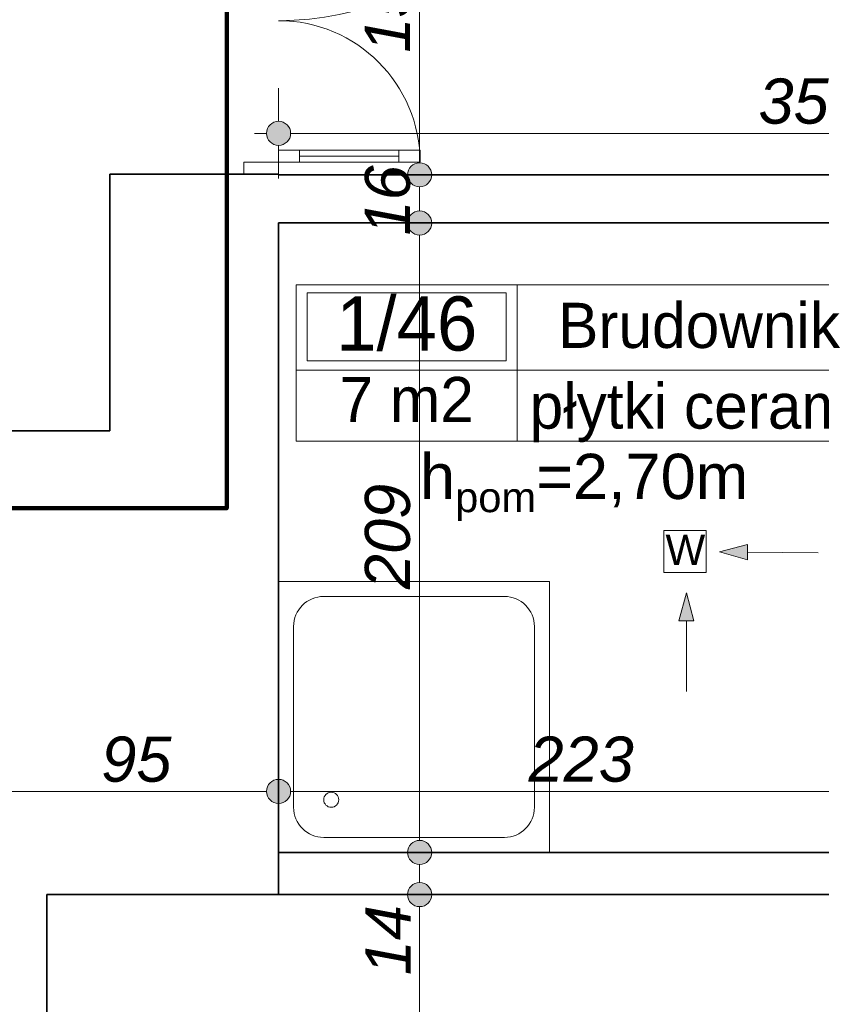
# Model space of a CAD drawing. Header units: millimetres. Extents: x -50073 to 84772, y -78870 to -35317.
# Tile 87 of 125: x 27995 to 30657, y -53005 to -49736. Entities that reach past the tile are written whole.
import ezdxf
from ezdxf.enums import TextEntityAlignment as Align

# ---------------------------------------------------------------- set-up
doc = ezdxf.new("R2010")
doc.units = ezdxf.units.MM
doc.header["$MEASUREMENT"] = 0
for name, color, linetype, lineweight in [('0_Nr_pióra__3', 7, 'Continuous', 20), ('Drzwi ArchiCAD_Nr_pióra__1', 7, 'Continuous', 0), ('Instalacje - Went_Klim_Nr_pióra__42', 150, 'Continuous', 13), ('Konstrukcja - Ściany zew_Nr_pióra__6', 7, 'Continuous', 35), ('Metryczki pomieszczeń ArchiCADa_Nr_pióra__1', 7, 'Continuous', 0), ('Wymiarowanie - Ogólne_Nr_pióra__82', 114, 'Continuous', 13)]:
    doc.layers.add(name, color=color, linetype=linetype, lineweight=lineweight)
doc.layers.add('Elementy modelu - Strefy', color=7, linetype='Continuous')
doc.layers.add('Wymiarowanie - Ogólne', color=7, linetype='Continuous')
doc.layers.add('Wnętrze - Umeblowanie_Nr_pióra__234', color=7, linetype='Continuous', lineweight=0, true_color=0x9f9f9f)
doc.styles.add('GENERATED_STYLE_1', font='txt')
doc.styles.add('GENERATED_STYLE_2', font='txt')
doc.styles.add('GENERATED_STYLE_3', font='txt')
doc.styles.add('GENERATED_STYLE_4', font='txt')
doc.dimstyles.new('GENERATED_STYLE__1', dxfattribs={"dimtxt": 150, "dimasz": 152, "dimexe": 0.18, "dimexo": 0, "dimgap": 0.09, "dimtad": 1, "dimlfac": 0.1, "dimzin": 0, "dimdsep": 46, "dimtxsty": 'GENERATED_STYLE_3', "dimblk": 'ARROWHEAD_11', "dimblk1": 'ARROWHEAD_11', "dimblk2": 'ARROWHEAD_11', "dimcen": 0.09, "dimclrd": 114, "dimclre": 114, "dimclrt": 114, "dimazin": 0, "dimtfac": 1, "dimtdec": 4, "dimtmove": 0, "dimatfit": 3, "dimfxl": 1, "dimtolj": 1, "dimtzin": 0, "dimarcsym": 0})
doc.dimstyles.new('GENERATED_STYLE__2', dxfattribs={"dimtxt": 150, "dimasz": 152, "dimexe": 0.18, "dimexo": 0, "dimgap": 0.09, "dimtad": 1, "dimtih": 1, "dimtoh": 1, "dimlfac": 0.1, "dimzin": 0, "dimdsep": 46, "dimtxsty": 'GENERATED_STYLE_3', "dimblk": 'ARROWHEAD_11', "dimblk1": 'ARROWHEAD_11', "dimblk2": 'ARROWHEAD_11', "dimcen": 0.09, "dimclrd": 114, "dimclre": 114, "dimclrt": 114, "dimazin": 0, "dimtfac": 1, "dimtdec": 4, "dimtmove": 0, "dimatfit": 3, "dimfxl": 1, "dimtolj": 1, "dimtzin": 0, "dimarcsym": 0})
doc.dimstyles.new('GENERATED_STYLE__3', dxfattribs={"dimtxt": 150, "dimasz": 152, "dimexe": 0.18, "dimexo": 0, "dimgap": 0.09, "dimtad": 1, "dimlfac": 0.1, "dimzin": 0, "dimdsep": 46, "dimtxsty": 'GENERATED_STYLE_3', "dimblk": 'ARROWHEAD_11', "dimblk1": 'ARROWHEAD_11', "dimblk2": 'ARROWHEAD_11', "dimcen": 0.09, "dimclrd": 114, "dimclre": 114, "dimclrt": 114, "dimazin": 0, "dimtfac": 1, "dimtdec": 4, "dimtmove": 2, "dimatfit": 3, "dimfxl": 1, "dimtolj": 1, "dimtzin": 0, "dimarcsym": 0})

# ---------------------------------------------------------------- blocks, each defined once
blk = doc.blocks.new('Brudownik_1_46_46', base_point=(29647.3, -50899.4))
at = {"layer": 'Metryczki pomieszczeń ArchiCADa_Nr_pióra__1', "linetype": 'Continuous'}
for p, q in [((28913.3, -50616.5), (30855.5, -50616.5)), ((28913.3, -51135.1), (28913.3, -50616.5)), ((29647.3, -50616.5), (29647.3, -51135.1)), ((30855.5, -50616.5), (30855.5, -51135.1)), ((28950, -50642.5), (29610.6, -50642.5)), ((28950, -50868.8), (28950, -50642.5)), ((29610.6, -50642.5), (29610.6, -50868.8)), ((29610.6, -50868.8), (28950, -50868.8)), ((28913.3, -50899.4), (30855.5, -50899.4)), ((30855.5, -51135.1), (28913.3, -51135.1))]:
    blk.add_line(p, q, dxfattribs=at)
at = {"layer": 'Metryczki pomieszczeń ArchiCADa_Nr_pióra__1'}
for tag, height, style, p in [('ROOM_NUMBER', 180, 'GENERATED_STYLE_2', (29280.3, -50744.5)), ('ROOM_NAME', 150, 'GENERATED_STYLE_1', (30251.4, -50750.6)), ('ROOM_CALC_AREA', 150, 'GENERATED_STYLE_1', (29280.3, -50996.9)), ('floor_f', 150, 'GENERATED_STYLE_1', (30251.4, -51018.5))]:
    blk.add_attdef(tag, text='', height=height, dxfattribs=dict(at, style=style)).set_placement(p, align=Align.MIDDLE_CENTER)
blk = doc.blocks.new('*D77')
at = {"layer": 'Wymiarowanie - Ogólne_Nr_pióra__82', "linetype": 'Continuous'}
for points in [[(-1771.8, -51100.7), (-1774.8, -51085.4), (-1783.5, -51072.4), (-1796.5, -51063.7), (-1811.8, -51060.7), (-1827.1, -51063.7), (-1840.1, -51072.4), (-1848.7, -51085.4), (-1851.8, -51100.7), (-1848.7, -51116), (-1840.1, -51129), (-1827.1, -51137.6), (-1811.8, -51140.7), (-1796.5, -51137.6), (-1783.5, -51129), (-1774.8, -51116)], [(-1771.8, -55791.4), (-1774.8, -55776.1), (-1783.5, -55763.1), (-1796.5, -55754.4), (-1811.8, -55751.4), (-1827.1, -55754.4), (-1840.1, -55763.1), (-1848.7, -55776.1), (-1851.8, -55791.4), (-1848.7, -55806.7), (-1840.1, -55819.7), (-1827.1, -55828.3), (-1811.8, -55831.4), (-1796.5, -55828.3), (-1783.5, -55819.7), (-1774.8, -55806.7)]]:
    blk.add_hatch(color=256, dxfattribs=at).paths.add_polyline_path(points)
for p, q in [((-1851.8, -51100.7), (-1961.8, -51100.7)), ((-1661.8, -51100.7), (-1771.8, -51100.7)), ((-1811.8, -55751.4), (-1811.8, -51140.7)), ((-1851.8, -55791.4), (-1961.8, -55791.4)), ((-1661.8, -55791.4), (-1771.8, -55791.4))]:
    blk.add_line(p, q, dxfattribs=at)
for centre in [(-1811.8, -51100.7), (-1811.8, -55791.4)]:
    blk.add_circle(centre, 40, dxfattribs=at)
at = {"layer": 'Wymiarowanie - Ogólne_Nr_pióra__82', "insert": (-1841.8, -53616.8), "char_height": 150, "attachment_point": 7, "rotation": 90, "style": 'GENERATED_STYLE_3'}
blk.add_mtext('\\A1;{\\fArial|b0|i1|c238|p38;469}', dxfattribs=at)
blk = doc.blocks.new('ARROWHEAD_11')
at = {"color": 0, "linetype": 'Continuous', "lineweight": 0}
blk.add_line((0, 0), (-1, 0), dxfattribs=at)
at = {"color": 0, "linetype": 'Continuous', "lineweight": 0, "const_width": 0.25, "flags": 128}
blk.add_lwpolyline([(-0.125, 0, 1), (0.125, 0, 1)], format="xyb", close=True, dxfattribs=at)
blk = doc.blocks.new('*D78')
at = {"layer": 'Wymiarowanie - Ogólne_Nr_pióra__82', "linetype": 'Continuous'}
for points in [[(-1771.8, -50249), (-1774.8, -50233.7), (-1783.5, -50220.7), (-1796.5, -50212), (-1811.8, -50209), (-1827.1, -50212), (-1840.1, -50220.7), (-1848.7, -50233.7), (-1851.8, -50249), (-1848.7, -50264.3), (-1840.1, -50277.3), (-1827.1, -50285.9), (-1811.8, -50289), (-1796.5, -50285.9), (-1783.5, -50277.3), (-1774.8, -50264.3)], [(-1771.8, -51100.7), (-1774.8, -51085.4), (-1783.5, -51072.4), (-1796.5, -51063.7), (-1811.8, -51060.7), (-1827.1, -51063.7), (-1840.1, -51072.4), (-1848.7, -51085.4), (-1851.8, -51100.7), (-1848.7, -51116), (-1840.1, -51129), (-1827.1, -51137.6), (-1811.8, -51140.7), (-1796.5, -51137.6), (-1783.5, -51129), (-1774.8, -51116)]]:
    blk.add_hatch(color=256, dxfattribs=at).paths.add_polyline_path(points)
for p, q in [((-1851.8, -50249), (-1961.8, -50249)), ((-1661.8, -50249), (-1771.8, -50249)), ((-1811.8, -51060.7), (-1811.8, -50289)), ((-1851.8, -51100.7), (-1961.8, -51100.7)), ((-1661.8, -51100.7), (-1771.8, -51100.7))]:
    blk.add_line(p, q, dxfattribs=at)
for centre in [(-1811.8, -50249), (-1811.8, -51100.7)]:
    blk.add_circle(centre, 40, dxfattribs=at)
at = {"layer": 'Wymiarowanie - Ogólne_Nr_pióra__82', "insert": (-1841.8, -50788.7), "char_height": 150, "attachment_point": 7, "rotation": 90, "style": 'GENERATED_STYLE_3'}
blk.add_mtext('\\A1;{\\fArial|b0|i1|c238|p38;85}', dxfattribs=at)
blk = doc.blocks.new('*D79')
at = {"layer": 'Wymiarowanie - Ogólne_Nr_pióra__82', "linetype": 'Continuous'}
for points in [[(-1771.8, -48699), (-1774.8, -48683.7), (-1783.5, -48670.7), (-1796.5, -48662), (-1811.8, -48659), (-1827.1, -48662), (-1840.1, -48670.7), (-1848.7, -48683.7), (-1851.8, -48699), (-1848.7, -48714.3), (-1840.1, -48727.3), (-1827.1, -48735.9), (-1811.8, -48739), (-1796.5, -48735.9), (-1783.5, -48727.3), (-1774.8, -48714.3)], [(-1771.8, -50249), (-1774.8, -50233.7), (-1783.5, -50220.7), (-1796.5, -50212), (-1811.8, -50209), (-1827.1, -50212), (-1840.1, -50220.7), (-1848.7, -50233.7), (-1851.8, -50249), (-1848.7, -50264.3), (-1840.1, -50277.3), (-1827.1, -50285.9), (-1811.8, -50289), (-1796.5, -50285.9), (-1783.5, -50277.3), (-1774.8, -50264.3)]]:
    blk.add_hatch(color=256, dxfattribs=at).paths.add_polyline_path(points)
for p, q in [((-1851.8, -48699), (-1961.8, -48699)), ((-1661.8, -48699), (-1771.8, -48699)), ((-1811.8, -50209), (-1811.8, -48739)), ((-1851.8, -50249), (-1961.8, -50249)), ((-1661.8, -50249), (-1771.8, -50249))]:
    blk.add_line(p, q, dxfattribs=at)
for centre in [(-1811.8, -48699), (-1811.8, -50249)]:
    blk.add_circle(centre, 40, dxfattribs=at)
at = {"layer": 'Wymiarowanie - Ogólne_Nr_pióra__82', "insert": (-1841.8, -49644.7), "char_height": 150, "attachment_point": 7, "rotation": 90, "style": 'GENERATED_STYLE_3'}
blk.add_mtext('\\A1;{\\fArial|b0|i1|c238|p38;155}', dxfattribs=at)
blk = doc.blocks.new('*D142')
at = {"layer": 'Wymiarowanie - Ogólne_Nr_pióra__82', "linetype": 'Continuous'}
for points in [[(27064.6, -39363), (27061.6, -39347.7), (27052.9, -39334.7), (27039.9, -39326), (27024.6, -39323), (27009.3, -39326), (26996.3, -39334.7), (26987.6, -39347.7), (26984.6, -39363), (26987.6, -39378.3), (26996.3, -39391.3), (27009.3, -39399.9), (27024.6, -39403), (27039.9, -39399.9), (27052.9, -39391.3), (27061.6, -39378.3)], [(28334.6, -39363), (28331.6, -39347.7), (28322.9, -39334.7), (28309.9, -39326), (28294.6, -39323), (28279.3, -39326), (28266.3, -39334.7), (28257.6, -39347.7), (28254.6, -39363), (28257.6, -39378.3), (28266.3, -39391.3), (28279.3, -39399.9), (28294.6, -39403), (28309.9, -39399.9), (28322.9, -39391.3), (28331.6, -39378.3)]]:
    blk.add_hatch(color=256, dxfattribs=at).paths.add_polyline_path(points)
for p, q in [((27024.6, -39323), (27024.6, -39213)), ((28294.6, -39323), (28294.6, -39213)), ((27064.6, -39363), (28254.6, -39363)), ((27024.6, -39513), (27024.6, -39403)), ((28294.6, -39513), (28294.6, -39403))]:
    blk.add_line(p, q, dxfattribs=at)
for centre in [(27024.6, -39363), (28294.6, -39363)]:
    blk.add_circle(centre, 40, dxfattribs=at)
at = {"layer": 'Wymiarowanie - Ogólne_Nr_pióra__82', "insert": (27488.9, -39333), "char_height": 150, "attachment_point": 7, "style": 'GENERATED_STYLE_3'}
blk.add_mtext('\\A1;{\\fArial|b0|i1|c238|p38;127}', dxfattribs=at)
blk = doc.blocks.new('*D319')
at = {"layer": 'Wymiarowanie - Ogólne_Nr_pióra__82', "linetype": 'Continuous'}
for points in [[(29363.2, -52640.7), (29360.1, -52625.4), (29351.4, -52612.4), (29338.5, -52603.7), (29323.2, -52600.7), (29307.9, -52603.7), (29294.9, -52612.4), (29286.2, -52625.4), (29283.2, -52640.7), (29286.2, -52656), (29294.9, -52669), (29307.9, -52677.6), (29323.2, -52680.7), (29338.5, -52677.6), (29351.4, -52669), (29360.1, -52656)], [(29363.2, -55810.7), (29360.1, -55795.4), (29351.4, -55782.4), (29338.5, -55773.7), (29323.2, -55770.7), (29307.9, -55773.7), (29294.9, -55782.4), (29286.2, -55795.4), (29283.2, -55810.7), (29286.2, -55826), (29294.9, -55839), (29307.9, -55847.6), (29323.2, -55850.7), (29338.5, -55847.6), (29351.4, -55839), (29360.1, -55826)]]:
    blk.add_hatch(color=256, dxfattribs=at).paths.add_polyline_path(points)
for p, q in [((29283.2, -52640.7), (29173.2, -52640.7)), ((29473.2, -52640.7), (29363.2, -52640.7)), ((29323.2, -55770.7), (29323.2, -52680.7)), ((29283.2, -55810.7), (29173.2, -55810.7)), ((29473.2, -55810.7), (29363.2, -55810.7))]:
    blk.add_line(p, q, dxfattribs=at)
for centre in [(29323.2, -52640.7), (29323.2, -55810.7)]:
    blk.add_circle(centre, 40, dxfattribs=at)
at = {"layer": 'Wymiarowanie - Ogólne_Nr_pióra__82', "char_height": 150, "attachment_point": 7, "rotation": 90, "style": 'GENERATED_STYLE_3'}
for s, insert in [('\\A1;{\\fArial|b0|i1|c238|p38;14}', (29293.2, -52908.4)), ('\\A1;{\\fArial|b0|i1|c238|p38;317}', (29293.2, -54396.4)), ('\\A1;{\\fArial|b0|i1|c238|p38;29}', (29293.2, -55770.7))]:
    blk.add_mtext(s, dxfattribs=dict(at, insert=insert))
blk = doc.blocks.new('*D320')
at = {"layer": 'Wymiarowanie - Ogólne_Nr_pióra__82', "linetype": 'Continuous'}
for points in [[(29363.2, -52500.7), (29360.1, -52485.4), (29351.4, -52472.4), (29338.5, -52463.7), (29323.2, -52460.7), (29307.9, -52463.7), (29294.9, -52472.4), (29286.2, -52485.4), (29283.2, -52500.7), (29286.2, -52516), (29294.9, -52529), (29307.9, -52537.6), (29323.2, -52540.7), (29338.5, -52537.6), (29351.4, -52529), (29360.1, -52516)], [(29363.2, -52640.7), (29360.1, -52625.4), (29351.4, -52612.4), (29338.5, -52603.7), (29323.2, -52600.7), (29307.9, -52603.7), (29294.9, -52612.4), (29286.2, -52625.4), (29283.2, -52640.7), (29286.2, -52656), (29294.9, -52669), (29307.9, -52677.6), (29323.2, -52680.7), (29338.5, -52677.6), (29351.4, -52669), (29360.1, -52656)]]:
    blk.add_hatch(color=256, dxfattribs=at).paths.add_polyline_path(points)
for p, q in [((29283.2, -52500.7), (29173.2, -52500.7)), ((29473.2, -52500.7), (29363.2, -52500.7)), ((29323.2, -52600.7), (29323.2, -52540.7)), ((29283.2, -52640.7), (29173.2, -52640.7)), ((29473.2, -52640.7), (29363.2, -52640.7))]:
    blk.add_line(p, q, dxfattribs=at)
for centre in [(29323.2, -52500.7), (29323.2, -52640.7)]:
    blk.add_circle(centre, 40, dxfattribs=at)
blk = doc.blocks.new('*D321')
at = {"layer": 'Wymiarowanie - Ogólne_Nr_pióra__82', "linetype": 'Continuous'}
for points in [[(29363.2, -50410.7), (29360.1, -50395.4), (29351.4, -50382.4), (29338.5, -50373.7), (29323.2, -50370.7), (29307.9, -50373.7), (29294.9, -50382.4), (29286.2, -50395.4), (29283.2, -50410.7), (29286.2, -50426), (29294.9, -50439), (29307.9, -50447.6), (29323.2, -50450.7), (29338.5, -50447.6), (29351.4, -50439), (29360.1, -50426)], [(29363.2, -52500.7), (29360.1, -52485.4), (29351.4, -52472.4), (29338.5, -52463.7), (29323.2, -52460.7), (29307.9, -52463.7), (29294.9, -52472.4), (29286.2, -52485.4), (29283.2, -52500.7), (29286.2, -52516), (29294.9, -52529), (29307.9, -52537.6), (29323.2, -52540.7), (29338.5, -52537.6), (29351.4, -52529), (29360.1, -52516)]]:
    blk.add_hatch(color=256, dxfattribs=at).paths.add_polyline_path(points)
for p, q in [((29283.2, -50410.7), (29173.2, -50410.7)), ((29473.2, -50410.7), (29363.2, -50410.7)), ((29323.2, -52460.7), (29323.2, -50450.7)), ((29283.2, -52500.7), (29173.2, -52500.7)), ((29473.2, -52500.7), (29363.2, -52500.7))]:
    blk.add_line(p, q, dxfattribs=at)
for centre in [(29323.2, -50410.7), (29323.2, -52500.7)]:
    blk.add_circle(centre, 40, dxfattribs=at)
at = {"layer": 'Wymiarowanie - Ogólne_Nr_pióra__82', "char_height": 150, "attachment_point": 7, "rotation": 90, "style": 'GENERATED_STYLE_3'}
for s, insert in [('\\A1;{\\fArial|b0|i1|c238|p38;16}', (29293.2, -50452.1)), ('\\A1;{\\fArial|b0|i1|c238|p38;209}', (29293.2, -51626.4))]:
    blk.add_mtext(s, dxfattribs=dict(at, insert=insert))
blk = doc.blocks.new('*D322')
at = {"layer": 'Wymiarowanie - Ogólne_Nr_pióra__82', "linetype": 'Continuous'}
for points in [[(29363.2, -50250.7), (29360.1, -50235.4), (29351.4, -50222.4), (29338.5, -50213.7), (29323.2, -50210.7), (29307.9, -50213.7), (29294.9, -50222.4), (29286.2, -50235.4), (29283.2, -50250.7), (29286.2, -50266), (29294.9, -50279), (29307.9, -50287.6), (29323.2, -50290.7), (29338.5, -50287.6), (29351.4, -50279), (29360.1, -50266)], [(29363.2, -50410.7), (29360.1, -50395.4), (29351.4, -50382.4), (29338.5, -50373.7), (29323.2, -50370.7), (29307.9, -50373.7), (29294.9, -50382.4), (29286.2, -50395.4), (29283.2, -50410.7), (29286.2, -50426), (29294.9, -50439), (29307.9, -50447.6), (29323.2, -50450.7), (29338.5, -50447.6), (29351.4, -50439), (29360.1, -50426)]]:
    blk.add_hatch(color=256, dxfattribs=at).paths.add_polyline_path(points)
for p, q in [((29283.2, -50250.7), (29173.2, -50250.7)), ((29473.2, -50250.7), (29363.2, -50250.7)), ((29323.2, -50370.7), (29323.2, -50290.7)), ((29283.2, -50410.7), (29173.2, -50410.7)), ((29473.2, -50410.7), (29363.2, -50410.7))]:
    blk.add_line(p, q, dxfattribs=at)
for centre in [(29323.2, -50250.7), (29323.2, -50410.7)]:
    blk.add_circle(centre, 40, dxfattribs=at)
blk = doc.blocks.new('*D323')
at = {"layer": 'Wymiarowanie - Ogólne_Nr_pióra__82', "linetype": 'Continuous'}
for points in [[(29363.2, -48699), (29360.1, -48683.7), (29351.4, -48670.7), (29338.5, -48662), (29323.2, -48659), (29307.9, -48662), (29294.9, -48670.7), (29286.2, -48683.7), (29283.2, -48699), (29286.2, -48714.3), (29294.9, -48727.3), (29307.9, -48735.9), (29323.2, -48739), (29338.5, -48735.9), (29351.4, -48727.3), (29360.1, -48714.3)], [(29363.2, -50250.7), (29360.1, -50235.4), (29351.4, -50222.4), (29338.5, -50213.7), (29323.2, -50210.7), (29307.9, -50213.7), (29294.9, -50222.4), (29286.2, -50235.4), (29283.2, -50250.7), (29286.2, -50266), (29294.9, -50279), (29307.9, -50287.6), (29323.2, -50290.7), (29338.5, -50287.6), (29351.4, -50279), (29360.1, -50266)]]:
    blk.add_hatch(color=256, dxfattribs=at).paths.add_polyline_path(points)
for p, q in [((29283.2, -48699), (29173.2, -48699)), ((29473.2, -48699), (29363.2, -48699)), ((29323.2, -50210.7), (29323.2, -48739)), ((29283.2, -50250.7), (29173.2, -50250.7)), ((29473.2, -50250.7), (29363.2, -50250.7))]:
    blk.add_line(p, q, dxfattribs=at)
for centre in [(29323.2, -48699), (29323.2, -50250.7)]:
    blk.add_circle(centre, 40, dxfattribs=at)
at = {"layer": 'Wymiarowanie - Ogólne_Nr_pióra__82', "char_height": 150, "attachment_point": 7, "rotation": 90, "style": 'GENERATED_STYLE_3'}
for s, insert in [('\\A1;{\\fArial|b0|i1|c238|p38;45,5}', (29293.2, -49138.1)), ('\\A1;{\\fArial|b0|i1|c238|p38;155}', (29293.2, -49845.1))]:
    blk.add_mtext(s, dxfattribs=dict(at, insert=insert))
blk = doc.blocks.new('*D342')
at = {"layer": 'Wymiarowanie - Ogólne_Nr_pióra__82', "linetype": 'Continuous'}
for points in [[(28894.6, -50113), (28891.6, -50097.7), (28882.9, -50084.7), (28869.9, -50076), (28854.6, -50073), (28839.3, -50076), (28826.3, -50084.7), (28817.6, -50097.7), (28814.6, -50113), (28817.6, -50128.3), (28826.3, -50141.3), (28839.3, -50150), (28854.6, -50153), (28869.9, -50150), (28882.9, -50141.3), (28891.6, -50128.3)], [(32424.6, -50113), (32421.6, -50097.7), (32412.9, -50084.7), (32399.9, -50076), (32384.6, -50073), (32369.3, -50076), (32356.3, -50084.7), (32347.6, -50097.7), (32344.6, -50113), (32347.6, -50128.3), (32356.3, -50141.3), (32369.3, -50150), (32384.6, -50153), (32399.9, -50150), (32412.9, -50141.3), (32421.6, -50128.3)]]:
    blk.add_hatch(color=256, dxfattribs=at).paths.add_polyline_path(points)
for p, q in [((28854.6, -50073), (28854.6, -49963)), ((32384.6, -50073), (32384.6, -49963)), ((28774.6, -50113), (28814.6, -50113)), ((28894.6, -50113), (32344.6, -50113)), ((32424.6, -50113), (32464.6, -50113)), ((28854.6, -50263), (28854.6, -50153)), ((32384.6, -50263), (32384.6, -50153))]:
    blk.add_line(p, q, dxfattribs=at)
for centre in [(28854.6, -50113), (32384.6, -50113)]:
    blk.add_circle(centre, 40, dxfattribs=at)
at = {"layer": 'Wymiarowanie - Ogólne_Nr_pióra__82', "insert": (30448.9, -50083), "char_height": 150, "attachment_point": 7, "style": 'GENERATED_STYLE_3'}
blk.add_mtext('\\A1;{\\fArial|b0|i1|c238|p38;353}', dxfattribs=at)
blk = doc.blocks.new('*D369')
at = {"layer": 'Wymiarowanie - Ogólne_Nr_pióra__82', "linetype": 'Continuous'}
for points in [[(27944.6, -52298), (27941.6, -52282.7), (27932.9, -52269.7), (27919.9, -52261), (27904.6, -52258), (27889.3, -52261), (27876.3, -52269.7), (27867.6, -52282.7), (27864.6, -52298), (27867.6, -52313.3), (27876.3, -52326.3), (27889.3, -52334.9), (27904.6, -52338), (27919.9, -52334.9), (27932.9, -52326.3), (27941.6, -52313.3)], [(28894.6, -52298), (28891.6, -52282.7), (28882.9, -52269.7), (28869.9, -52261), (28854.6, -52258), (28839.3, -52261), (28826.3, -52269.7), (28817.6, -52282.7), (28814.6, -52298), (28817.6, -52313.3), (28826.3, -52326.3), (28839.3, -52334.9), (28854.6, -52338), (28869.9, -52334.9), (28882.9, -52326.3), (28891.6, -52313.3)]]:
    blk.add_hatch(color=256, dxfattribs=at).paths.add_polyline_path(points)
for p, q in [((27904.6, -52258), (27904.6, -52148)), ((28854.6, -52258), (28854.6, -52148)), ((27824.6, -52298), (27864.6, -52298)), ((27944.6, -52298), (28814.6, -52298)), ((27904.6, -52448), (27904.6, -52338)), ((28854.6, -52448), (28854.6, -52338))]:
    blk.add_line(p, q, dxfattribs=at)
for centre in [(27904.6, -52298), (28854.6, -52298)]:
    blk.add_circle(centre, 40, dxfattribs=at)
at = {"layer": 'Wymiarowanie - Ogólne_Nr_pióra__82', "insert": (28265.8, -52268), "char_height": 150, "attachment_point": 7, "style": 'GENERATED_STYLE_3'}
blk.add_mtext('\\A1;{\\fArial|b0|i1|c238|p38;95}', dxfattribs=at)
blk = doc.blocks.new('*D370')
at = {"layer": 'Wymiarowanie - Ogólne_Nr_pióra__82', "linetype": 'Continuous'}
for points in [[(28894.6, -52298), (28891.6, -52282.7), (28882.9, -52269.7), (28869.9, -52261), (28854.6, -52258), (28839.3, -52261), (28826.3, -52269.7), (28817.6, -52282.7), (28814.6, -52298), (28817.6, -52313.3), (28826.3, -52326.3), (28839.3, -52334.9), (28854.6, -52338), (28869.9, -52334.9), (28882.9, -52326.3), (28891.6, -52313.3)], [(31124.6, -52298), (31121.6, -52282.7), (31112.9, -52269.7), (31099.9, -52261), (31084.6, -52258), (31069.3, -52261), (31056.3, -52269.7), (31047.6, -52282.7), (31044.6, -52298), (31047.6, -52313.3), (31056.3, -52326.3), (31069.3, -52334.9), (31084.6, -52338), (31099.9, -52334.9), (31112.9, -52326.3), (31121.6, -52313.3)]]:
    blk.add_hatch(color=256, dxfattribs=at).paths.add_polyline_path(points)
for p, q in [((28854.6, -52258), (28854.6, -52148)), ((31084.6, -52258), (31084.6, -52148)), ((28894.6, -52298), (31044.6, -52298)), ((28854.6, -52448), (28854.6, -52338)), ((31084.6, -52448), (31084.6, -52338))]:
    blk.add_line(p, q, dxfattribs=at)
for centre in [(28854.6, -52298), (31084.6, -52298)]:
    blk.add_circle(centre, 40, dxfattribs=at)
at = {"layer": 'Wymiarowanie - Ogólne_Nr_pióra__82', "char_height": 150, "attachment_point": 7, "style": 'GENERATED_STYLE_3'}
for s, insert in [('\\A1;{\\fArial|b0|i1|c238|p38;223}', (29685, -52268)), ('\\A1;{\\fArial|b0|i1|c238|p38;14}', (30816.9, -52268))]:
    blk.add_mtext(s, dxfattribs=dict(at, insert=insert))

msp = doc.modelspace()

# ---------------------------------------------------------------- hatches: boundary and pattern name
at = {"layer": 'Instalacje - Went_Klim_Nr_pióra__42', "linetype": 'Continuous'}
for points in [[(30319.176, -51502.774), (30412.225, -51528.697), (30412.72, -51478.699)], [(30209.464, -51638.575), (30184.464, -51731.877), (30234.464, -51731.877)]]:
    msp.add_hatch(color=256, dxfattribs=at).paths.add_polyline_path(points)

# ---------------------------------------------------------------- linework, layer by layer
at = {"color": 10, "lineweight": 106}
msp.add_lwpolyline([(66.617, -62583.342), (2355.65, -62594.844), (2355.65, -78050.061), (23019.646, -78050.061), (23019.646, -74088.498), (27356.387, -74088.498), (27356.387, -76174.624), (31806.314, -76174.624), (31806.314, -70254.194), (29738.593, -70254.194), (29738.593, -64145.049), (48237.42, -64145.049), (53610.352, -68583.295), (53610.352, -70500.678), (57061.641, -70500.678), (57061.641, -65412.681), (59990.725, -65412.681), (59990.725, -59684.671), (37804.772, -41061.805), (28682.341, -41061.805), (28682.341, -51358.017), (2441.313, -51358.017)], dxfattribs=at)
at = {"layer": 'Drzwi ArchiCAD_Nr_pióra__1', "linetype": 'Continuous'}
for p, q in [((28854.596, -50168.978), (28924.596, -50168.978)), ((28854.596, -50208.978), (28854.596, -50168.978)), ((28924.596, -50168.978), (29254.596, -50168.978)), ((28924.596, -50188.978), (28924.596, -50168.978)), ((28924.596, -50168.978), (28924.596, -50208.978)), ((29254.596, -50168.978), (29254.596, -50188.978)), ((29254.596, -50208.978), (29254.596, -50168.978)), ((29254.596, -50168.978), (29324.596, -50168.978)), ((29324.596, -50168.978), (29324.596, -50208.978)), ((28739.596, -50208.978), (28854.596, -50208.978)), ((28739.596, -50248.978), (28739.596, -50208.978)), ((28854.596, -50208.978), (28854.596, -50248.978)), ((28924.596, -50208.978), (28854.596, -50208.978)), ((28924.596, -50188.978), (29254.596, -50188.978)), ((28924.596, -50208.978), (28924.596, -50188.978)), ((29254.596, -50188.978), (28924.596, -50188.978)), ((29254.596, -50188.978), (28924.596, -50188.978)), ((29254.596, -50208.978), (28924.596, -50208.978)), ((29254.596, -50188.978), (29254.596, -50208.978)), ((29324.596, -50208.978), (29254.596, -50208.978)), ((28854.596, -50248.978), (28739.596, -50248.978)), ((28854.596, -50248.978), (28739.596, -50248.978))]:
    msp.add_line(p, q, dxfattribs=at)
for centre, radius, start, end in [((28854.596, -48738.978), 1000, 270, 0), ((28854.596, -50208.978), 470, 0, 90)]:
    msp.add_arc(centre, radius, start, end, dxfattribs=at)
at = {"layer": 'Instalacje - Went_Klim_Nr_pióra__42', "linetype": 'Continuous'}
for p, q in [((30134.836, -51431.608), (30134.836, -51571.608)), ((30274.836, -51431.608), (30134.836, -51431.608)), ((30274.836, -51571.608), (30274.836, -51431.608)), ((30319.176, -51502.774), (30412.72, -51478.699)), ((30412.72, -51478.699), (30412.225, -51528.697)), ((30319.176, -51502.774), (30412.225, -51528.697)), ((30646.852, -51506.018), (30412.472, -51503.698)), ((30134.836, -51571.608), (30274.836, -51571.608)), ((30209.464, -51638.575), (30184.464, -51731.877)), ((30209.464, -51638.575), (30234.464, -51731.877)), ((30234.464, -51731.877), (30184.464, -51731.877)), ((30209.464, -51966.267), (30209.464, -51731.877))]:
    msp.add_line(p, q, dxfattribs=at)
at = {"layer": 'Konstrukcja - Ściany zew_Nr_pióra__6', "linetype": 'Continuous'}
for p, q in [((28739.596, -50248.978), (28294.596, -50248.978)), ((28854.596, -50248.978), (28739.596, -50248.978))]:
    msp.add_line(p, q, dxfattribs=at)
at = {"layer": 'Konstrukcja - Ściany zew_Nr_pióra__6', "linetype": 'Continuous', "flags": 128}
for points in [[(28294.596, -50248.978), (28294.596, -51100.678)], [(28854.596, -50250.678), (28854.596, -50248.978)], [(32384.596, -50250.678), (28854.596, -50250.678)], [(28854.596, -50410.678), (31084.596, -50410.678)], [(28854.596, -52640.678), (28854.596, -50410.678)], [(28294.596, -51100.678), (27904.596, -51100.678)], [(31084.596, -52500.693), (28854.596, -52500.693)], [(28854.596, -52500.693), (28854.596, -52640.693)], [(28084.596, -53350.678), (28084.596, -52640.678)], [(28084.596, -52640.678), (28854.596, -52640.678)], [(28854.596, -52640.693), (32264.596, -52640.693)]]:
    msp.add_lwpolyline(points, dxfattribs=at)
at = {"layer": 'Wnętrze - Umeblowanie_Nr_pióra__234', "linetype": 'Continuous'}
for p, q in [((29754.596, -51600.693), (28854.596, -51600.693)), ((28854.596, -51600.693), (28854.596, -52500.693)), ((29754.596, -52500.693), (29754.596, -51600.693)), ((29604.596, -51650.693), (29004.596, -51650.693)), ((28904.596, -51750.693), (28904.596, -52350.693)), ((29704.596, -52350.693), (29704.596, -51750.693)), ((29004.596, -52450.693), (29604.596, -52450.693)), ((28854.596, -52500.693), (29754.596, -52500.693))]:
    msp.add_line(p, q, dxfattribs=at)
msp.add_circle((29029.596, -52325.693), 25, dxfattribs=at)
for centre, start, end in [((29004.596, -51750.693), 90, 180), ((29604.596, -51750.693), 0, 90), ((29004.596, -52350.693), 180, 270), ((29604.596, -52350.693), 270, 0)]:
    msp.add_arc(centre, 100, start, end, dxfattribs=at)

# ---------------------------------------------------------------- block references
at = {"layer": 'Elementy modelu - Strefy', "linetype": 'Continuous'}
ref = msp.add_blockref('Brudownik_1_46_46', (29647.321, -50899.4), dxfattribs=at)
ref.add_attrib('ROOM_NAME', 'Brudownik', dxfattribs={"layer": 'Metryczki pomieszczeń ArchiCADa_Nr_pióra__1', "color": 7, "height": 150, "style": 'GENERATED_STYLE_1'}).set_placement((30251.404, -50750.58), align=Align.MIDDLE_CENTER)
ref.add_attrib('ROOM_NUMBER', '1/46', dxfattribs={"layer": 'Metryczki pomieszczeń ArchiCADa_Nr_pióra__1', "color": 7, "height": 180, "style": 'GENERATED_STYLE_2'}).set_placement((29280.301, -50744.452), align=Align.MIDDLE_CENTER)
ref.add_attrib('ROOM_CALC_AREA', '7 m2', dxfattribs={"layer": 'Metryczki pomieszczeń ArchiCADa_Nr_pióra__1', "color": 7, "height": 150, "style": 'GENERATED_STYLE_1'}).set_placement((29280.301, -50996.898), align=Align.MIDDLE_CENTER)
ref.add_attrib('floor_f', 'płytki ceram.', dxfattribs={"layer": 'Metryczki pomieszczeń ArchiCADa_Nr_pióra__1', "color": 7, "height": 150, "style": 'GENERATED_STYLE_1'}).set_placement((30251.404, -51018.498), align=Align.MIDDLE_CENTER)

# ---------------------------------------------------------------- texts
at = {"layer": '0_Nr_pióra__3', "linetype": 'Continuous', "insert": (29869.683, -51133.232), "char_height": 150, "attachment_point": 2, "style": 'GENERATED_STYLE_4'}
msp.add_mtext('\\A1;{\\fArial|b0|i0|c0|p38;h\\fArial|b0|i0|c0|p38;\\A1{\\H.66x;\\S ^ pom;}\\fArial|b0|i0|c0|p38;=2,70m}', dxfattribs=at)
at = {"layer": 'Instalacje - Went_Klim_Nr_pióra__42', "linetype": 'Continuous', "insert": (30139.922, -51495.894), "char_height": 100, "attachment_point": 4, "style": 'GENERATED_STYLE_1'}
msp.add_mtext('\\A1;{\\fArial|b0|i0|c238|p38;W}', dxfattribs=at)

# ---------------------------------------------------------------- dimensions: what is measured, and where the dimension line sits
at = {"layer": 'Wymiarowanie - Ogólne', "color": 114, "linetype": 'Continuous', "lineweight": 13}
for base, p1, p2, picture, middle in [((28294.596, -39362.978), (27024.596, -51100.678), (28294.596, -37650.678), '*D142', (27659.596, -39257.978)), ((32384.596, -50113.004), (28854.596, -50248.978), (32384.596, -50540.678), '*D342', (30619.596, -50008.004)), ((28854.596, -52297.971), (27904.596, -52077.823), (28854.596, -52400.276), '*D369', (28379.596, -52192.971)), ((31084.596, -52297.971), (28854.596, -52400.276), (31084.596, -52360.911), '*D370', (29855.767, -52192.971))]:
    dim = msp.add_linear_dim(base=base, p1=p1, p2=p2, dimstyle='GENERATED_STYLE__2', dxfattribs=at)
    dim.commit()
    dim.dimension.update_dxf_attribs({"geometry": picture, "text_midpoint": middle, "dimtype": 160})
for base, p1, p2, dimstyle, picture, middle in [((-1811.788, -48698.978), (28294.596, -50248.978), (28344.596, -48698.978), 'GENERATED_STYLE__1', '*D79', (-1916.788, -49473.978)), ((29323.158, -50250.678), (30114.024, -50410.678), (29644.69, -50250.678), 'GENERATED_STYLE__3', '*D322', (29218.158, -50338.272)), ((29323.158, -50410.678), (30043.947, -52500.693), (30114.024, -50410.678), 'GENERATED_STYLE__1', '*D321', (29218.158, -51455.685)), ((29323.158, -52500.693), (30063.969, -52640.693), (30043.947, -52500.693), 'GENERATED_STYLE__1', '*D320', (29218.158, -52794.522)), ((29323.158, -52640.693), (28984.596, -55810.678), (30063.969, -52640.693), 'GENERATED_STYLE__1', '*D319', (29218.158, -54225.685))]:
    dim = msp.add_linear_dim(base=base, p1=p1, p2=p2, angle=90, dimstyle=dimstyle, dxfattribs=at)
    dim.commit()
    dim.dimension.update_dxf_attribs({"geometry": picture, "text_midpoint": middle, "dimtype": 160, "text_rotation": 90})
for base, p1, p2, text, picture, middle in [((29323.158, -48698.978), (29644.69, -50250.678), (29048.286, -48698.978), '155', '*D323', (29218.158, -49674.371)), ((-1811.788, -50248.978), (28344.596, -51100.678), (28294.596, -50248.978), '85', '*D78', (-1916.788, -50674.828)), ((-1811.788, -51100.678), (209.028, -55791.388), (28344.596, -51100.678), '469', '*D77', (-1916.788, -53446.033))]:
    dim = msp.add_linear_dim(base=base, p1=p1, p2=p2, angle=90, text=text, dimstyle='GENERATED_STYLE__1', dxfattribs=at)
    dim.commit()
    dim.dimension.update_dxf_attribs({"geometry": picture, "text_midpoint": middle, "dimtype": 160, "text_rotation": 90})

doc.saveas('drawing.dxf')
